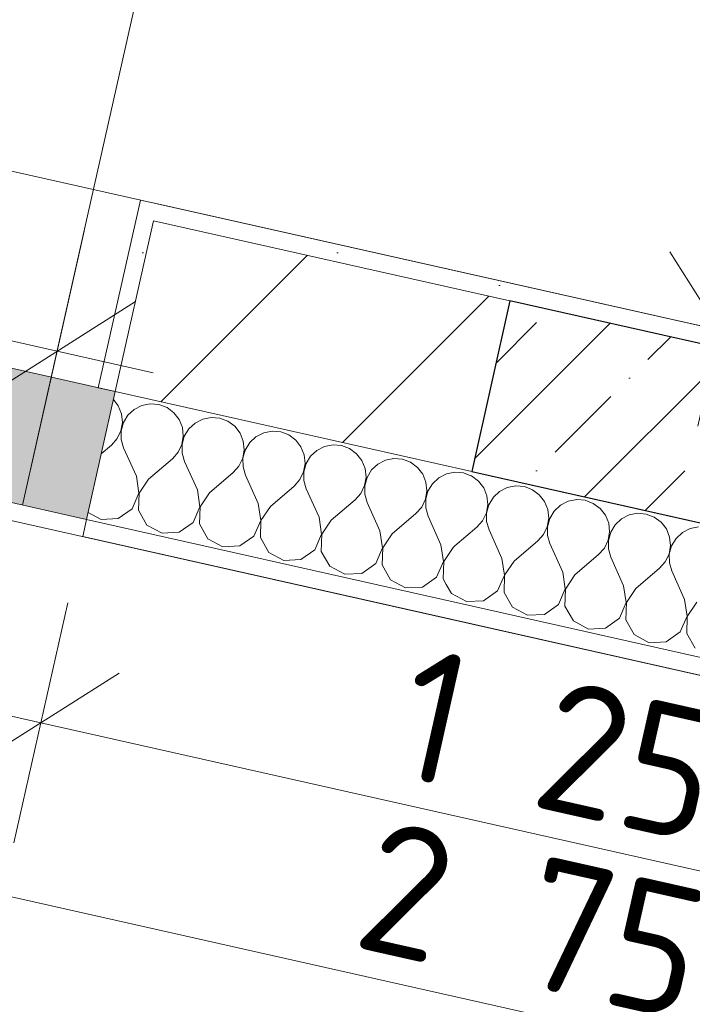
# Model space of a CAD drawing. Header units: millimetres. Extents: x -7218036 to -6972305, y 6116614 to 6334349.
# Tile 50 of 184: x -7176301 to -7175531, y 6135067 to 6136193. Entities that reach past the tile are written whole.
import ezdxf
from ezdxf.enums import TextEntityAlignment as Align

# ---------------------------------------------------------------- set-up
doc = ezdxf.new("R2010")
doc.units = ezdxf.units.MM
doc.header["$MEASUREMENT"] = 0
for name, color, linetype in [('S - квартира_помещение.АР', 7, 'Continuous'), ('АР-Стены_внешние_.АР', 7, 'Continuous'), ('АР-Стены_внутренние_пилоны.АР', 7, 'Continuous'), ('АР-Чертеж-Размеры.АР', 7, 'Continuous')]:
    doc.layers.add(name, color=color, linetype=linetype)
for name, color, linetype, lineweight in [('S - квартира_помещение.АР_Ном._пера__101', 252, 'Continuous', 0), ('АР-Стены_внешние_.АР_Ном._пера__1', 7, 'Continuous', 0), ('АР-Стены_внутренние_пилоны.АР_Ном._пера__1', 7, 'Continuous', 30), ('АР-Чертеж-Размеры.АР_Ном._пера__1', 7, 'Continuous', 0), ('Окна Archicad_Ном._пера__120', 7, 'Continuous', 0), ('Паспорта Зон Archicad_Ном._пера__1', 7, 'Continuous', 0)]:
    doc.layers.add(name, color=color, linetype=linetype, lineweight=lineweight)
doc.styles.add('РЎР“Р•РќР•Р\xa0Р\x98Р\xa0_РЎРўР\x98Р›Р¬_1', font='txt')
doc.styles.add('РЎР“Р•РќР•Р\xa0Р\x98Р\xa0_РЎРўР\x98Р›Р¬_2', font='calibri.ttf')
doc.styles.add('РЎР“Р•РќР•Р\xa0Р\x98Р\xa0_РЎРўР\x98Р›Р¬_5', font='GOST_Common.ttf')
doc.dimstyles.new('СГЕНЕРИР_СТИЛЬ__1', dxfattribs={"dimtxt": 150, "dimasz": 142.5, "dimexe": 0.18, "dimexo": 0.0625, "dimgap": 0, "dimtad": 1, "dimdec": 0, "dimzin": 0, "dimdsep": 46, "dimtxsty": 'РЎР“Р•РќР•Р\xa0Р\x98Р\xa0_РЎРўР\x98Р›Р¬_5', "dimblk": 'ARROWHEAD_6', "dimblk1": 'ARROWHEAD_6', "dimblk2": 'ARROWHEAD_6', "dimcen": 0.09, "dimse1": 1, "dimse2": 1, "dimclrd": 7, "dimclre": 7, "dimclrt": 7, "dimazin": 0, "dimtfac": 1, "dimtdec": 4, "dimtmove": 0, "dimatfit": 3, "dimfxl": 1, "dimtolj": 1, "dimtzin": 0, "dimarcsym": 0})
doc.dimstyles.new('СГЕНЕРИР_СТИЛЬ__2', dxfattribs={"dimtxt": 150, "dimasz": 142.5, "dimexe": 0.18, "dimexo": 0.0625, "dimgap": 0, "dimtad": 1, "dimdec": 0, "dimzin": 0, "dimdsep": 46, "dimtxsty": 'РЎР“Р•РќР•Р\xa0Р\x98Р\xa0_РЎРўР\x98Р›Р¬_5', "dimblk": 'ARROWHEAD_6', "dimblk1": 'ARROWHEAD_6', "dimblk2": 'ARROWHEAD_6', "dimcen": 0.09, "dimse1": 1, "dimse2": 1, "dimclrd": 7, "dimclre": 7, "dimclrt": 7, "dimazin": 0, "dimtfac": 1, "dimtdec": 4, "dimtmove": 2, "dimatfit": 3, "dimfxl": 1, "dimtolj": 1, "dimtzin": 0, "dimarcsym": 0})
pattern_1 = [(45, (-6566190.34, 6563027.8), (-111.369318, 111.369318), [0, -105, 0, -157.5]), (110, (-6565840.34, 6563027.8), (148.001588, 53.868173), [0, -77, 0, -133])]

# ---------------------------------------------------------------- blocks, each defined once
blk = doc.blocks.new('Кухня_2_34_7', base_point=(-7176163.6, 6136654.3))
at = {"layer": 'S - квартира_помещение.АР_Ном._пера__101', "color": 252, "linetype": 'Continuous', "lineweight": 0, "flags": 128}
blk.add_lwpolyline([(-7177122.6, 6139379.9), (-7177801.9, 6136355.2), (-7174650.3, 6135647.4), (-7173971, 6138672)], close=True, dxfattribs=at)
at = {"layer": 'Паспорта Зон Archicad_Ном._пера__1', "color": 7, "lineweight": 0, "style": 'РЎР“Р•РќР•Р\xa0Р\x98Р\xa0_РЎРўР\x98Р›Р¬_1'}
blk.add_attdef('ROOM_NUMBER', text='', height=250, rotation=347.3417, dxfattribs=at).set_placement((-7176147.1, 6137686.9), align=Align.MIDDLE_CENTER)
at = {"layer": 'Паспорта Зон Archicad_Ном._пера__1', "color": 7, "lineweight": 0, "style": 'РЎР“Р•РќР•Р\xa0Р\x98Р\xa0_РЎРўР\x98Р›Р¬_2'}
blk.add_attdef('ROOM_AREA', text='', height=200, rotation=347.3417, dxfattribs=at).set_placement((-7174682.9, 6135924.7), align=Align.MIDDLE_RIGHT)
blk = doc.blocks.new('Лоджия_5_35_7', base_point=(-7177411.1, 6136147.5))
at = {"layer": 'S - квартира_помещение.АР_Ном._пера__101', "color": 252, "linetype": 'Continuous', "lineweight": 0, "flags": 128}
blk.add_lwpolyline([(-7175009, 6135328.2), (-7177692.2, 6135930.8), (-7177911.4, 6134955.1), (-7175228.1, 6134352.5)], close=True, dxfattribs=at)
at = {"layer": 'Паспорта Зон Archicad_Ном._пера__1', "color": 7, "lineweight": 0, "style": 'РЎР“Р•РќР•Р\xa0Р\x98Р\xa0_РЎРўР\x98Р›Р¬_2'}
blk.add_attdef('ROOM_CALC_AREA', text='', height=200, rotation=347.3417, dxfattribs=at).set_placement((-7175495, 6134846.4), align=Align.MIDDLE_RIGHT)
at = {"layer": 'Паспорта Зон Archicad_Ном._пера__1', "color": 7, "lineweight": 0, "style": 'РЎР“Р•РќР•Р\xa0Р\x98Р\xa0_РЎРўР\x98Р›Р¬_1'}
blk.add_attdef('ROOM_NUMBER', text='', height=250, rotation=347.3417, dxfattribs=at).set_placement((-7176696.9, 6135057.1), align=Align.MIDDLE_CENTER)
blk = doc.blocks.new('*X567', base_point=(-6566190.3, 6562677.8))
at = {"layer": 'АР-Стены_внешние_.АР_Ном._пера__1', "color": 7, "linetype": 'Continuous', "lineweight": 0}
for p, q in [((-7176188, 6135751.7), (-7176193.5, 6135758.8)), ((-7176161, 6135752), (-7176169.7, 6135747.6)), ((-7176151.3, 6135753.9), (-7176161, 6135752)), ((-7176141.5, 6135753.1), (-7176151.3, 6135753.9)), ((-7176132.2, 6135749.7), (-7176141.5, 6135753.1)), ((-7176184.3, 6135742.5), (-7176188, 6135751.7)), ((-7176183.3, 6135732.7), (-7176184.3, 6135742.5)), ((-7176177, 6135740.9), (-7176182.1, 6135732.4)), ((-7176169.7, 6135747.6), (-7176177, 6135740.9)), ((-7176124.3, 6135743.8), (-7176132.2, 6135749.7)), ((-7176118.3, 6135736), (-7176124.3, 6135743.8)), ((-7176185, 6135723), (-7176183.3, 6135732.7)), ((-7176182.1, 6135732.4), (-7176184.7, 6135722.9)), ((-7176114.6, 6135726.9), (-7176118.3, 6135736)), ((-7176100, 6135731.9), (-7176107.3, 6135725.2)), ((-7176091.3, 6135736.4), (-7176100, 6135731.9)), ((-7176081.6, 6135738.3), (-7176091.3, 6135736.4)), ((-7176071.8, 6135737.5), (-7176081.6, 6135738.3)), ((-7176062.6, 6135734), (-7176071.8, 6135737.5)), ((-7176054.6, 6135728.2), (-7176062.6, 6135734)), ((-7176189.3, 6135714.1), (-7176185, 6135723)), ((-7176184.7, 6135722.9), (-7176184.6, 6135713.1)), ((-7176113.6, 6135717.1), (-7176114.6, 6135726.9)), ((-7176107.3, 6135725.2), (-7176112.4, 6135716.8)), ((-7176048.6, 6135720.4), (-7176054.6, 6135728.2)), ((-7176044.9, 6135711.2), (-7176048.6, 6135720.4)), ((-7176021.6, 6135720.7), (-7176030.4, 6135716.3)), ((-7176011.9, 6135722.6), (-7176021.6, 6135720.7)), ((-7176002.1, 6135721.8), (-7176011.9, 6135722.6)), ((-7175992.9, 6135718.4), (-7176002.1, 6135721.8)), ((-7175984.9, 6135712.5), (-7175992.9, 6135718.4)), ((-7176195.8, 6135706.8), (-7176189.3, 6135714.1)), ((-7176184.6, 6135713.1), (-7176181.9, 6135703.6)), ((-7176119.6, 6135698.5), (-7176115.3, 6135707.4)), ((-7176115.3, 6135707.4), (-7176113.6, 6135717.1)), ((-7176112.4, 6135716.8), (-7176115, 6135707.3)), ((-7176115, 6135707.3), (-7176114.9, 6135697.4)), ((-7176043.9, 6135701.4), (-7176044.9, 6135711.2)), ((-7176037.6, 6135709.6), (-7176042.7, 6135701.1)), ((-7176030.4, 6135716.3), (-7176037.6, 6135709.6)), ((-7175978.9, 6135704.7), (-7175984.9, 6135712.5)), ((-7175942.2, 6135707), (-7175951.9, 6135705.1)), ((-7175932.4, 6135706.2), (-7175942.2, 6135707)), ((-7176207.4, 6135696.9), (-7176195.8, 6135706.8)), ((-7176167.2, 6135671.1), (-7176181.9, 6135703.6)), ((-7176126.1, 6135691.1), (-7176119.6, 6135698.5)), ((-7176114.9, 6135697.4), (-7176112.2, 6135688)), ((-7176045.6, 6135691.7), (-7176043.9, 6135701.4)), ((-7176042.7, 6135701.1), (-7176045.3, 6135691.6)), ((-7175975.2, 6135695.6), (-7175978.9, 6135704.7)), ((-7175960.7, 6135700.6), (-7175967.9, 6135693.9)), ((-7175951.9, 6135705.1), (-7175960.7, 6135700.6)), ((-7175923.2, 6135702.7), (-7175932.4, 6135706.2)), ((-7175915.2, 6135696.9), (-7175923.2, 6135702.7)), ((-7175909.2, 6135689.1), (-7175915.2, 6135696.9)), ((-7176153.3, 6135667.9), (-7176126.1, 6135691.1)), ((-7176097.5, 6135655.4), (-7176112.2, 6135688)), ((-7176049.9, 6135682.8), (-7176045.6, 6135691.7)), ((-7176045.3, 6135691.6), (-7176045.2, 6135681.8)), ((-7175975.9, 6135676.1), (-7175974.2, 6135685.8)), ((-7175973, 6135685.5), (-7175975.6, 6135676)), ((-7175974.2, 6135685.8), (-7175975.2, 6135695.6)), ((-7175967.9, 6135693.9), (-7175973, 6135685.5)), ((-7175905.5, 6135679.9), (-7175909.2, 6135689.1)), ((-7175891, 6135685), (-7175898.2, 6135678.3)), ((-7175882.2, 6135689.4), (-7175891, 6135685)), ((-7175872.5, 6135691.3), (-7175882.2, 6135689.4)), ((-7175862.7, 6135690.5), (-7175872.5, 6135691.3)), ((-7175853.5, 6135687.1), (-7175862.7, 6135690.5)), ((-7175845.5, 6135681.2), (-7175853.5, 6135687.1)), ((-7176083.6, 6135652.3), (-7176056.4, 6135675.5)), ((-7176056.4, 6135675.5), (-7176049.9, 6135682.8)), ((-7176045.2, 6135681.8), (-7176042.5, 6135672.3)), ((-7175980.2, 6135667.2), (-7175975.9, 6135676.1)), ((-7175975.6, 6135676), (-7175975.6, 6135666.1)), ((-7175904.5, 6135670.1), (-7175905.5, 6135679.9)), ((-7175898.2, 6135678.3), (-7175903.3, 6135669.8)), ((-7175839.5, 6135673.4), (-7175845.5, 6135681.2)), ((-7175835.9, 6135664.3), (-7175839.5, 6135673.4)), ((-7175812.5, 6135673.8), (-7175821.3, 6135669.3)), ((-7175802.8, 6135675.7), (-7175812.5, 6135673.8)), ((-7175793, 6135674.9), (-7175802.8, 6135675.7)), ((-7175784.7, 6135671.7), (-7175793, 6135674.9)), ((-7176164.4, 6135651.8), (-7176167.2, 6135671.1)), ((-7176153.3, 6135667.9), (-7176164.1, 6135651.7)), ((-7176027.8, 6135639.8), (-7176042.5, 6135672.3)), ((-7175986.7, 6135659.8), (-7175980.2, 6135667.2)), ((-7175975.6, 6135666.1), (-7175972.8, 6135656.7)), ((-7175906.2, 6135660.4), (-7175904.5, 6135670.1)), ((-7175903.3, 6135669.8), (-7175905.9, 6135660.3)), ((-7175834.8, 6135654.5), (-7175835.9, 6135664.3)), ((-7175828.5, 6135662.6), (-7175833.6, 6135654.2)), ((-7175821.3, 6135669.3), (-7175828.5, 6135662.6)), ((-7176172.1, 6135633.8), (-7176164.4, 6135651.8)), ((-7176164.1, 6135651.7), (-7176164.8, 6135632.2)), ((-7176094.7, 6135636.1), (-7176097.5, 6135655.4)), ((-7176083.6, 6135652.3), (-7176094.4, 6135636)), ((-7176013.9, 6135636.6), (-7175986.7, 6135659.8)), ((-7175958.1, 6135624.1), (-7175972.8, 6135656.7)), ((-7175917, 6135644.2), (-7175910.5, 6135651.5)), ((-7175910.5, 6135651.5), (-7175906.2, 6135660.4)), ((-7175905.9, 6135660.3), (-7175905.9, 6135650.5)), ((-7175836.5, 6135644.7), (-7175834.8, 6135654.5)), ((-7175833.6, 6135654.2), (-7175836.2, 6135644.7)), ((-7176025, 6135620.4), (-7176027.8, 6135639.8)), ((-7175944.2, 6135621), (-7175917, 6135644.2)), ((-7175905.9, 6135650.5), (-7175903.1, 6135641)), ((-7175888.5, 6135608.5), (-7175903.1, 6135641)), ((-7175840.8, 6135635.9), (-7175836.5, 6135644.7)), ((-7175836.2, 6135644.7), (-7175836.2, 6135634.8)), ((-7176222.5, 6135629.7), (-7176207.6, 6135621.6)), ((-7176188.1, 6135622.7), (-7176172.1, 6135633.8)), ((-7176164.8, 6135632.2), (-7176155.1, 6135615.2)), ((-7176102.4, 6135618.2), (-7176094.7, 6135636.1)), ((-7176094.4, 6135636), (-7176095.1, 6135616.5)), ((-7176013.9, 6135636.6), (-7176024.7, 6135620.4)), ((-7175874.5, 6135605.3), (-7175847.3, 6135628.5)), ((-7175847.3, 6135628.5), (-7175840.8, 6135635.9)), ((-7175836.2, 6135634.8), (-7175833.4, 6135625.4)), ((-7176207.6, 6135621.6), (-7176188.1, 6135622.7)), ((-7176118.4, 6135607), (-7176102.4, 6135618.2)), ((-7176032.7, 6135602.5), (-7176025, 6135620.4)), ((-7176024.7, 6135620.4), (-7176025.4, 6135600.9)), ((-7175955.3, 6135604.8), (-7175958.1, 6135624.1)), ((-7175944.2, 6135621), (-7175955, 6135604.7)), ((-7175818.8, 6135592.8), (-7175833.4, 6135625.4)), ((-7176155.1, 6135615.2), (-7176137.9, 6135605.9)), ((-7176137.9, 6135605.9), (-7176118.4, 6135607)), ((-7176095.1, 6135616.5), (-7176085.4, 6135599.6)), ((-7175885.6, 6135589.1), (-7175888.5, 6135608.5)), ((-7176085.4, 6135599.6), (-7176068.2, 6135590.3)), ((-7176048.7, 6135591.4), (-7176032.7, 6135602.5)), ((-7176025.4, 6135600.9), (-7176015.7, 6135583.9)), ((-7175963, 6135586.9), (-7175955.3, 6135604.8)), ((-7175955, 6135604.7), (-7175955.7, 6135585.2)), ((-7175874.5, 6135605.3), (-7175885.3, 6135589.1)), ((-7176068.2, 6135590.3), (-7176048.7, 6135591.4)), ((-7176015.7, 6135583.9), (-7175998.5, 6135574.6)), ((-7175979.1, 6135575.7), (-7175963, 6135586.9)), ((-7175955.7, 6135585.2), (-7175946, 6135568.3)), ((-7175893.4, 6135571.2), (-7175885.6, 6135589.1)), ((-7175885.3, 6135589.1), (-7175886, 6135569.6)), ((-7175815.9, 6135573.5), (-7175818.8, 6135592.8)), ((-7175804.8, 6135589.7), (-7175815.6, 6135573.4)), ((-7175804.8, 6135589.7), (-7175802.7, 6135591.5)), ((-7175998.5, 6135574.6), (-7175979.1, 6135575.7)), ((-7175823.7, 6135555.6), (-7175815.9, 6135573.5)), ((-7175815.6, 6135573.4), (-7175816.3, 6135553.9)), ((-7175946, 6135568.3), (-7175928.8, 6135559)), ((-7175909.4, 6135560), (-7175893.4, 6135571.2)), ((-7175886, 6135569.6), (-7175876.3, 6135552.6)), ((-7175928.8, 6135559), (-7175909.4, 6135560)), ((-7175876.3, 6135552.6), (-7175859.2, 6135543.3)), ((-7175839.7, 6135544.4), (-7175823.7, 6135555.6)), ((-7175816.3, 6135553.9), (-7175812.6, 6135547.4)), ((-7175859.2, 6135543.3), (-7175839.7, 6135544.4))]:
    blk.add_line(p, q, dxfattribs=at)
blk = doc.blocks.new('Балконный Блок 01 23[18]_7', base_point=(-6566190.3, 6562677.8))
at = {"layer": 'Окна Archicad_Ном._пера__120', "linetype": 'Continuous', "lineweight": 0, "true_color": 0xffffff}
blk.add_hatch(color=7, dxfattribs=at).paths.add_polyline_path([(-7177687.9, 6135950.4), (-7176224.3, 6135621.7), (-7176191.4, 6135768), (-7177655, 6136096.7)])
at = {"layer": 'Окна Archicad_Ном._пера__120', "color": 7, "linetype": 'Continuous', "lineweight": 0}
for p, q in [((-7176264.6, 6135784.4), (-7176133, 6136370.4)), ((-7177655, 6136096.7), (-7176191.4, 6135768)), ((-7177687.9, 6135950.4), (-7176224.3, 6135621.7)), ((-7176297.5, 6135638.1), (-7176264.6, 6135784.4)), ((-7176224.3, 6135621.7), (-7176191.4, 6135768)), ((-7176224.3, 6135621.7), (-7176191.4, 6135768)), ((-7176191.4, 6135768), (-7176211, 6135772.4))]:
    blk.add_line(p, q, dxfattribs=at)
blk.add_arc((-7176264.6, 6135784.4), 600.5, 77.3417, 167.3417, dxfattribs=at)
blk = doc.blocks.new('Стена_150_7', base_point=(-7177798.9, 6136231.5))
at = {"layer": 'АР-Стены_внешние_.АР', "linetype": 'Continuous', "lineweight": 0, "true_color": 0x000000}
h = blk.add_hatch(dxfattribs=at)
h.set_pattern_fill('ШТУКАТУРКА__ГИПС_01_0007', color=18, style=0, pattern_type=2)
h.set_pattern_definition(pattern_1)
h.paths.add_polyline_path([(-7176211, 6135772.4), (-7176191.4, 6135768), (-7176147.6, 6135963.2), (-7176143.2, 6135982.7), (-7176162.7, 6135987)])
h = blk.add_hatch(dxfattribs=at)
h.set_pattern_fill('ШТУКАТУРКА__ГИПС_01_0007', color=18, style=0, pattern_type=2)
h.set_pattern_definition(pattern_1)
h.paths.add_polyline_path([(-7176147.6, 6135963.2), (-7175739.8, 6135871.6), (-7175735.4, 6135891.1), (-7176143.2, 6135982.7)])
h = blk.add_hatch(dxfattribs=at)
h.set_pattern_fill('БЛОКИ_БЕТОННЫЕ_ЭФФЕКТИВН_76', color=18, style=0, pattern_type=2)
h.set_pattern_definition([(45, (-6566190.34, 6562677.8), (-127.27922, 127.27922), [])])
h.paths.add_polyline_path([(-7176147.6, 6135963.2), (-7176191.4, 6135768), (-7175783.6, 6135676.4), (-7175739.8, 6135871.6)])
h = blk.add_hatch(dxfattribs=at)
h.set_pattern_fill('ШТУКАТУРКА__ГИПС_01_0007', color=18, style=0, pattern_type=2)
h.set_pattern_definition(pattern_1)
h.paths.add_polyline_path([(-7176228.7, 6135602.1), (-7175820.9, 6135510.6), (-7175816.5, 6135530.1), (-7176224.3, 6135621.7)])
at = {"layer": 'АР-Стены_внешние_.АР_Ном._пера__1', "color": 7, "linetype": 'Continuous', "lineweight": 0}
for p, q in [((-7176162.7, 6135987), (-7176211, 6135772.4)), ((-7176143.2, 6135982.7), (-7176162.7, 6135987)), ((-7176224.3, 6135621.7), (-7176191.4, 6135768)), ((-7176191.4, 6135768), (-7176211, 6135772.4)), ((-7176224.3, 6135621.7), (-7176228.7, 6135602.1)), ((-7176224.3, 6135621.7), (-7175816.5, 6135530.1))]:
    blk.add_line(p, q, dxfattribs=at)
at = {"layer": 'АР-Стены_внешние_.АР_Ном._пера__1', "color": 7, "linetype": 'Continuous', "lineweight": 15}
for p, q in [((-7176191.4, 6135768), (-7176147.6, 6135963.2)), ((-7175739.8, 6135871.6), (-7176147.6, 6135963.2)), ((-7176191.4, 6135768), (-7175783.6, 6135676.4))]:
    blk.add_line(p, q, dxfattribs=at)
at = {"layer": 'АР-Стены_внешние_.АР_Ном._пера__1', "color": 7, "linetype": 'Continuous', "lineweight": 0, "flags": 128}
for points in [[(-7175735.4, 6135891.1), (-7176143.2, 6135982.7)], [(-7176228.7, 6135602.1), (-7175820.9, 6135510.6)]]:
    blk.add_lwpolyline(points, dxfattribs=at)
at = {"layer": 'АР-Стены_внешние_.АР', "color": 7, "lineweight": 0}
blk.add_blockref('*X567', (-6566190.3, 6562677.8), dxfattribs=at)
at = {"layer": 'Окна Archicad_Ном._пера__120', "color": 7, "linetype": 'Continuous', "lineweight": 0}
blk.add_blockref('Балконный Блок 01 23[18]_7', (-6566190.3, 6562677.8), dxfattribs=at)
blk = doc.blocks.new('Стена_269_7', base_point=(-7174559.5, 6135504))
at = {"layer": 'АР-Стены_внешние_.АР', "linetype": 'Continuous', "lineweight": 0, "true_color": 0x000000}
h = blk.add_hatch(dxfattribs=at)
h.set_pattern_fill('ШТУКАТУРКА__ГИПС_01_0007', color=18, style=0, pattern_type=2)
h.set_pattern_definition(pattern_1)
h.paths.add_polyline_path([(-7174650.3, 6135647.4), (-7175735.4, 6135891.1), (-7175739.8, 6135871.6), (-7174654.7, 6135627.8)])
h = blk.add_hatch(dxfattribs=at)
h.set_pattern_fill('ЖЕЛЕЗОБЕТОН__PROJECT__0007', color=18, style=0, pattern_type=2)
h.set_pattern_definition([(45, (-6566190.34, 6562677.8), (-84.852814, 84.852814), []), (45, (-6566232.77, 6562720.22), (-84.852814, 84.852814), [90, -30, 0, -30])])
h.paths.add_polyline_path([(-7174654.7, 6135627.8), (-7175739.8, 6135871.6), (-7175783.6, 6135676.4), (-7174698.5, 6135432.7)])
at = {"layer": 'АР-Стены_внешние_.АР_Ном._пера__1', "color": 7, "linetype": 'Continuous', "lineweight": 30}
blk.add_line((-7174654.7, 6135627.8), (-7175739.8, 6135871.6), dxfattribs=at)
at = {"layer": 'АР-Стены_внешние_.АР_Ном._пера__1', "color": 7, "linetype": 'Continuous', "lineweight": 0, "flags": 128}
blk.add_lwpolyline([(-7174650.3, 6135647.4), (-7175735.4, 6135891.1)], dxfattribs=at)
at = {"layer": 'АР-Стены_внешние_.АР_Ном._пера__1', "color": 7, "linetype": 'Continuous', "lineweight": 30, "flags": 128}
for points in [[(-7175739.8, 6135871.6), (-7175783.6, 6135676.4)], [(-7175783.6, 6135676.4), (-7174698.5, 6135432.7)]]:
    blk.add_lwpolyline(points, dxfattribs=at)
blk = doc.blocks.new('*X770', base_point=(-6566190.3, 6562677.8))
at = {"layer": 'АР-Стены_внутренние_пилоны.АР_Ном._пера__1', "color": 7, "linetype": 'Continuous', "lineweight": 0}
for p, q in [((-7175783.8, 6135671.4), (-7175784.7, 6135671.7)), ((-7175775.9, 6135665.5), (-7175783.8, 6135671.4)), ((-7175769.8, 6135657.8), (-7175775.9, 6135665.5)), ((-7175766.2, 6135648.6), (-7175769.8, 6135657.8)), ((-7175751.6, 6135653.7), (-7175758.8, 6135647)), ((-7175742.8, 6135658.1), (-7175751.6, 6135653.7)), ((-7175733.1, 6135660), (-7175742.8, 6135658.1)), ((-7175723.3, 6135659.2), (-7175733.1, 6135660)), ((-7175714.1, 6135655.7), (-7175723.3, 6135659.2)), ((-7175706.2, 6135649.9), (-7175714.1, 6135655.7)), ((-7175765.1, 6135638.8), (-7175766.2, 6135648.6)), ((-7175758.8, 6135647), (-7175763.9, 6135638.5)), ((-7175700.1, 6135642.1), (-7175706.2, 6135649.9)), ((-7175696.5, 6135633), (-7175700.1, 6135642.1)), ((-7175673.1, 6135642.5), (-7175681.9, 6135638)), ((-7175663.4, 6135644.4), (-7175673.1, 6135642.5)), ((-7175653.6, 6135643.6), (-7175663.4, 6135644.4)), ((-7175644.4, 6135640.1), (-7175653.6, 6135643.6)), ((-7175636.5, 6135634.2), (-7175644.4, 6135640.1)), ((-7175771.1, 6135620.2), (-7175766.8, 6135629.1)), ((-7175766.8, 6135629.1), (-7175765.1, 6135638.8)), ((-7175763.9, 6135638.5), (-7175766.5, 6135629)), ((-7175766.5, 6135629), (-7175766.5, 6135619.2)), ((-7175695.4, 6135623.2), (-7175696.5, 6135633)), ((-7175689.1, 6135631.3), (-7175694.2, 6135622.9)), ((-7175681.9, 6135638), (-7175689.1, 6135631.3)), ((-7175630.4, 6135626.4), (-7175636.5, 6135634.2)), ((-7175593.7, 6135628.7), (-7175603.4, 6135626.8)), ((-7175583.9, 6135627.9), (-7175593.7, 6135628.7)), ((-7175777.7, 6135612.9), (-7175771.1, 6135620.2)), ((-7175766.5, 6135619.2), (-7175763.7, 6135609.7)), ((-7175697.1, 6135613.4), (-7175695.4, 6135623.2)), ((-7175694.2, 6135622.9), (-7175696.9, 6135613.4)), ((-7175626.8, 6135617.3), (-7175630.4, 6135626.4)), ((-7175625.8, 6135607.5), (-7175626.8, 6135617.3)), ((-7175612.2, 6135622.3), (-7175619.4, 6135615.6)), ((-7175603.4, 6135626.8), (-7175612.2, 6135622.3)), ((-7175574.7, 6135624.4), (-7175583.9, 6135627.9)), ((-7175566.8, 6135618.6), (-7175574.7, 6135624.4)), ((-7175560.8, 6135610.8), (-7175566.8, 6135618.6)), ((-7175802.7, 6135591.5), (-7175777.7, 6135612.9)), ((-7175749.1, 6135577.1), (-7175763.7, 6135609.7)), ((-7175701.4, 6135604.6), (-7175697.1, 6135613.4)), ((-7175696.9, 6135613.4), (-7175696.8, 6135603.5)), ((-7175627.4, 6135597.8), (-7175625.8, 6135607.5)), ((-7175624.5, 6135607.2), (-7175627.2, 6135597.7)), ((-7175619.4, 6135615.6), (-7175624.5, 6135607.2)), ((-7175557.1, 6135601.6), (-7175560.8, 6135610.8)), ((-7175542.5, 6135606.7), (-7175549.7, 6135600)), ((-7175533.7, 6135611.2), (-7175542.5, 6135606.7)), ((-7175524.1, 6135613.1), (-7175533.7, 6135611.2)), ((-7175735.1, 6135574), (-7175708, 6135597.2)), ((-7175708, 6135597.2), (-7175701.4, 6135604.6)), ((-7175696.8, 6135603.5), (-7175694, 6135594.1)), ((-7175631.7, 6135588.9), (-7175627.4, 6135597.8)), ((-7175627.2, 6135597.7), (-7175627.1, 6135587.9)), ((-7175556.1, 6135591.8), (-7175557.1, 6135601.6)), ((-7175549.7, 6135600), (-7175554.8, 6135591.6)), ((-7175679.4, 6135561.5), (-7175694, 6135594.1)), ((-7175638.3, 6135581.5), (-7175631.7, 6135588.9)), ((-7175627.1, 6135587.9), (-7175624.3, 6135578.4)), ((-7175557.8, 6135582.1), (-7175556.1, 6135591.8)), ((-7175554.8, 6135591.6), (-7175557.5, 6135582.1)), ((-7175746.2, 6135557.8), (-7175749.1, 6135577.1)), ((-7175735.1, 6135574), (-7175745.9, 6135557.8)), ((-7175665.4, 6135558.4), (-7175638.3, 6135581.5)), ((-7175609.7, 6135545.8), (-7175624.3, 6135578.4)), ((-7175568.6, 6135565.9), (-7175562, 6135573.3)), ((-7175562, 6135573.3), (-7175557.8, 6135582.1)), ((-7175557.5, 6135582.1), (-7175557.4, 6135572.2)), ((-7175557.4, 6135572.2), (-7175554.6, 6135562.8)), ((-7175676.5, 6135542.2), (-7175679.4, 6135561.5)), ((-7175595.7, 6135542.7), (-7175568.6, 6135565.9)), ((-7175540, 6135530.2), (-7175554.6, 6135562.8)), ((-7175754, 6135539.9), (-7175746.2, 6135557.8)), ((-7175745.9, 6135557.8), (-7175746.6, 6135538.3)), ((-7175665.4, 6135558.4), (-7175676.3, 6135542.1)), ((-7175812.6, 6135547.4), (-7175806.6, 6135537)), ((-7175770, 6135528.7), (-7175754, 6135539.9)), ((-7175746.6, 6135538.3), (-7175736.9, 6135521.3)), ((-7175684.3, 6135524.3), (-7175676.5, 6135542.2)), ((-7175676.3, 6135542.1), (-7175676.9, 6135522.6)), ((-7175606.8, 6135526.5), (-7175609.7, 6135545.8)), ((-7175595.7, 6135542.7), (-7175606.6, 6135526.5)), ((-7175806.6, 6135537), (-7175789.5, 6135527.7)), ((-7175789.5, 6135527.7), (-7175770, 6135528.7)), ((-7175537.2, 6135510.9), (-7175540, 6135530.2)), ((-7175526, 6135527.1), (-7175536.9, 6135510.8)), ((-7175736.9, 6135521.3), (-7175719.8, 6135512)), ((-7175700.3, 6135513.1), (-7175684.3, 6135524.3)), ((-7175676.9, 6135522.6), (-7175667.2, 6135505.7)), ((-7175614.6, 6135508.6), (-7175606.8, 6135526.5)), ((-7175606.6, 6135526.5), (-7175607.2, 6135507)), ((-7175719.8, 6135512), (-7175700.3, 6135513.1)), ((-7175667.2, 6135505.7), (-7175650.1, 6135496.3)), ((-7175630.6, 6135497.4), (-7175614.6, 6135508.6)), ((-7175607.2, 6135507), (-7175597.5, 6135490)), ((-7175544.9, 6135493), (-7175537.2, 6135510.9)), ((-7175536.9, 6135510.8), (-7175537.5, 6135491.3)), ((-7175650.1, 6135496.3), (-7175630.6, 6135497.4)), ((-7175560.9, 6135481.8), (-7175544.9, 6135493)), ((-7175597.5, 6135490), (-7175580.4, 6135480.7)), ((-7175580.4, 6135480.7), (-7175560.9, 6135481.8)), ((-7175537.5, 6135491.3), (-7175527.8, 6135474.4))]:
    blk.add_line(p, q, dxfattribs=at)
blk = doc.blocks.new('Стена_270_7', base_point=(-7175783.6, 6135676.4))
at = {"layer": 'АР-Стены_внутренние_пилоны.АР', "linetype": 'Continuous', "lineweight": 0, "true_color": 0x000000}
h = blk.add_hatch(dxfattribs=at)
h.set_pattern_fill('ШТУКАТУРКА__ГИПС_01_0007', color=18, style=0, pattern_type=2)
h.set_pattern_definition(pattern_1)
h.paths.add_polyline_path([(-7175820.9, 6135510.6), (-7175009, 6135328.2), (-7175004.6, 6135347.7), (-7175816.5, 6135530.1)])
at = {"layer": 'АР-Стены_внутренние_пилоны.АР_Ном._пера__1', "color": 7, "linetype": 'Continuous', "lineweight": 0}
blk.add_line((-7175816.5, 6135530.1), (-7175004.6, 6135347.7), dxfattribs=at)
at = {"layer": 'АР-Стены_внутренние_пилоны.АР_Ном._пера__1', "color": 7, "linetype": 'Continuous', "lineweight": 0, "flags": 128}
for points in [[(-7174971.7, 6135494.1), (-7175783.6, 6135676.4)], [(-7175820.9, 6135510.6), (-7175009, 6135328.2)]]:
    blk.add_lwpolyline(points, dxfattribs=at)
at = {"layer": 'АР-Стены_внутренние_пилоны.АР', "color": 7, "lineweight": 0}
blk.add_blockref('*X770', (-6566190.3, 6562677.8), dxfattribs=at)
blk = doc.blocks.new('*D1027', base_point=(-6566190.3, 6562677.8))
at = {"layer": 'АР-Чертеж-Размеры.АР_Ном._пера__1', "color": 7, "linetype": 'Continuous', "lineweight": 0, "transparency": 16777216}
for p, q in [((-7176366.2, 6135332.3), (-7176186.9, 6135445.8)), ((-7175056.8, 6135115.1), (-7176276.6, 6135389)), ((-7175026, 6135252.3), (-7175087.7, 6134977.9)), ((-7175146.5, 6135058.4), (-7174967.2, 6135171.8)), ((-7174947.1, 6135090.4), (-7175056.8, 6135115.1))]:
    blk.add_line(p, q, dxfattribs=at)
at = {"layer": 'АР-Чертеж-Размеры.АР_Ном._пера__1', "color": 7, "lineweight": 0, "transparency": 16777216, "insert": (-7175878, 6135330.3), "char_height": 150, "attachment_point": 7, "rotation": 347.3417, "style": 'РЎР“Р•РќР•Р\xa0Р\x98Р\xa0_РЎРўР\x98Р›Р¬_5'}
blk.add_mtext('\\A1;{\\pql;\\fGOST Common|b0|i0|c204|p0;\\W1.000000;1\xa0250}', dxfattribs=at)
blk = doc.blocks.new('ARROWHEAD_6')
at = {"color": 0, "linetype": 'Continuous', "lineweight": 0}
for p, q in [((-0.5, -0.5), (0.5, 0.5)), ((0, 0), (-1, 0))]:
    blk.add_line(p, q, dxfattribs=at)
blk = doc.blocks.new('*D1028', base_point=(-6566190.3, 6562677.8))
at = {"layer": 'АР-Чертеж-Размеры.АР_Ном._пера__1', "color": 7, "linetype": 'Continuous', "lineweight": 0, "transparency": 16777216}
for p, q in [((-7177709.3, 6135854.9), (-7177770.9, 6135580.5)), ((-7177650.5, 6135774.5), (-7177829.7, 6135661)), ((-7177740.1, 6135717.7), (-7177849.9, 6135742.4)), ((-7176276.6, 6135389), (-7177740.1, 6135717.7)), ((-7176245.7, 6135526.2), (-7176307.4, 6135251.8)), ((-7176366.2, 6135332.3), (-7176186.9, 6135445.8)), ((-7175056.8, 6135115.1), (-7176276.6, 6135389))]:
    blk.add_line(p, q, dxfattribs=at)
at = {"layer": 'АР-Чертеж-Размеры.АР_Ном._пера__1', "color": 7, "lineweight": 0, "transparency": 16777216, "insert": (-7177219.6, 6135631.6), "char_height": 150, "attachment_point": 7, "rotation": 347.3417, "style": 'РЎР“Р•РќР•Р\xa0Р\x98Р\xa0_РЎРўР\x98Р›Р¬_5'}
blk.add_mtext('\\A1;{\\pql;\\fGOST Common|b0|i0|c204|p0;\\W1.000000;1\xa0500}', dxfattribs=at)
blk = doc.blocks.new('*D1053', base_point=(-6566190.3, 6562677.8))
at = {"layer": 'АР-Чертеж-Размеры.АР_Ном._пера__1', "color": 7, "linetype": 'Continuous', "lineweight": 0, "transparency": 16777216}
for p, q in [((-7174820.9, 6138862.8), (-7174796.2, 6138972.6)), ((-7174764.1, 6138773.2), (-7174877.6, 6138952.4)), ((-7174683.7, 6138832), (-7174958.1, 6138893.6)), ((-7175500.2, 6135838.3), (-7174820.9, 6138862.8)), ((-7175557, 6135927.9), (-7175443.5, 6135748.6)), ((-7175363, 6135807.4), (-7175637.4, 6135869.1)), ((-7175524.9, 6135728.5), (-7175500.2, 6135838.3))]:
    blk.add_line(p, q, dxfattribs=at)
at = {"layer": 'АР-Чертеж-Размеры.АР_Ном._пера__1', "color": 7, "lineweight": 0, "transparency": 16777216, "insert": (-7175238.8, 6137139.2), "char_height": 150, "attachment_point": 7, "rotation": 77.3404, "style": 'РЎР“Р•РќР•Р\xa0Р\x98Р\xa0_РЎРўР\x98Р›Р¬_5'}
blk.add_mtext('\\A1;{\\pql;\\fGOST Common|b0|i0|c204|p0;\\W1.000000;3\xa0100}', dxfattribs=at)
blk = doc.blocks.new('*D1070', base_point=(-6566190.3, 6562677.8))
at = {"layer": 'АР-Чертеж-Размеры.АР_Ном._пера__1', "color": 7, "linetype": 'Continuous', "lineweight": 0, "transparency": 16777216}
for p, q in [((-7176812.6, 6136082.8), (-7176874.2, 6135808.3)), ((-7176753.8, 6136002.3), (-7176933, 6135888.8)), ((-7176843.4, 6135945.6), (-7176953.1, 6135970.2)), ((-7176258, 6135814.1), (-7176843.4, 6135945.6)), ((-7176227.1, 6135951.3), (-7176288.8, 6135676.9)), ((-7176347.6, 6135757.3), (-7176168.4, 6135870.8)), ((-7176148.2, 6135789.4), (-7176258, 6135814.1))]:
    blk.add_line(p, q, dxfattribs=at)
at = {"layer": 'АР-Чертеж-Размеры.АР_Ном._пера__1', "color": 7, "lineweight": 0, "transparency": 16777216, "insert": (-7176699.3, 6135943.9), "char_height": 150, "attachment_point": 7, "rotation": 347.3417, "style": 'РЎР“Р•РќР•Р\xa0Р\x98Р\xa0_РЎРўР\x98Р›Р¬_5'}
blk.add_mtext('\\A1;{\\pql;\\fGOST Common|b0|i0|c204|p0;\\W1.000000;600}', dxfattribs=at)
blk = doc.blocks.new('*D1239', base_point=(-6566190.3, 6562677.8))
at = {"layer": 'АР-Чертеж-Размеры.АР_Ном._пера__1', "color": 7, "linetype": 'Continuous', "lineweight": 0, "transparency": 16777216}
for p, q in [((-7177753.5, 6135658.2), (-7177815.1, 6135383.8)), ((-7177694.7, 6135577.8), (-7177873.9, 6135464.3)), ((-7177784.3, 6135521), (-7177894, 6135545.7)), ((-7175101, 6134918.4), (-7177784.3, 6135521)), ((-7175070.2, 6135055.6), (-7175131.8, 6134781.2)), ((-7175190.6, 6134861.6), (-7175011.4, 6134975.1)), ((-7174991.2, 6134893.7), (-7175101, 6134918.4))]:
    blk.add_line(p, q, dxfattribs=at)
at = {"layer": 'АР-Чертеж-Размеры.АР_Ном._пера__1', "color": 7, "lineweight": 0, "transparency": 16777216, "insert": (-7175922.5, 6135133.6), "char_height": 150, "attachment_point": 7, "rotation": 347.3417, "style": 'РЎР“Р•РќР•Р\xa0Р\x98Р\xa0_РЎРўР\x98Р›Р¬_5'}
blk.add_mtext('\\A1;{\\pql;\\fGOST Common|b0|i0|c204|p0;\\W1.000000;2\xa0750}', dxfattribs=at)
blk = doc.blocks.new('*D1428', base_point=(-6566190.3, 6562677.8))
at = {"layer": 'АР-Чертеж-Размеры.АР_Ном._пера__1', "color": 7, "linetype": 'Continuous', "lineweight": 0, "transparency": 16777216}
for p, q in [((-7177713.7, 6136747.8), (-7177652.1, 6137022.2)), ((-7177593.3, 6136941.7), (-7177772.5, 6136828.2)), ((-7177792.7, 6136909.6), (-7177682.9, 6136885)), ((-7177682.9, 6136885), (-7174531.3, 6136177.2)), ((-7174562.1, 6136040), (-7174500.5, 6136314.4)), ((-7174620.9, 6136120.4), (-7174441.7, 6136233.9)), ((-7174531.3, 6136177.2), (-7174421.6, 6136152.5))]:
    blk.add_line(p, q, dxfattribs=at)
at = {"layer": 'АР-Чертеж-Размеры.АР_Ном._пера__1', "color": 7, "lineweight": 0, "transparency": 16777216, "insert": (-7176333.2, 6136612.6), "char_height": 150, "attachment_point": 7, "rotation": 347.3417, "style": 'РЎР“Р•РќР•Р\xa0Р\x98Р\xa0_РЎРўР\x98Р›Р¬_5'}
blk.add_mtext('\\A1;{\\pql;\\fGOST Common|b0|i0|c204|p0;\\W1.000000;3\xa0230}', dxfattribs=at)

msp = doc.modelspace()

# ---------------------------------------------------------------- linework, layer by layer
at = {"layer": 'S - квартира_помещение.АР', "color": 254, "linetype": 'Continuous', "lineweight": 0, "true_color": 0xd8d8d8, "flags": 128}
for points in [[(-7177122.6, 6139379.9), (-7177801.9, 6136355.2), (-7174650.3, 6135647.4), (-7173971, 6138672)], [(-7175009, 6135328.2), (-7177692.2, 6135930.8), (-7177911.4, 6134955.1), (-7175228.1, 6134352.5)]]:
    msp.add_lwpolyline(points, close=True, dxfattribs=at)

# ---------------------------------------------------------------- block references
at = {"layer": 'S - квартира_помещение.АР', "color": 7, "linetype": 'Continuous', "lineweight": 0}
for name, p in [('Кухня_2_34_7', (-7176163.6, 6136654.3)), ('Лоджия_5_35_7', (-7177411.1, 6136147.5))]:
    msp.add_blockref(name, p, dxfattribs=at)
at = {"layer": 'АР-Стены_внешние_.АР', "color": 7, "lineweight": 0}
for name, p in [('Стена_150_7', (-7177798.9, 6136231.5)), ('Стена_269_7', (-7174559.5, 6135504))]:
    msp.add_blockref(name, p, dxfattribs=at)
at = {"layer": 'АР-Стены_внутренние_пилоны.АР', "color": 7, "lineweight": 0}
msp.add_blockref('Стена_270_7', (-7175783.6, 6135676.4), dxfattribs=at)

# ---------------------------------------------------------------- dimensions: what is measured, and where the dimension line sits
at = {"layer": 'АР-Чертеж-Размеры.АР', "color": 7, "linetype": 'Continuous', "lineweight": 0}
for base, p1, p2, angle, dimstyle, picture, middle, turn in [((-7174820.9, 6138862.8), (-7175500.2, 6135838.3), (-7175942, 6139114.6), 77.3404, 'СГЕНЕРИР_СТИЛЬ__1', '*D1053', (-7175255.5, 6137406.7), 77.3404), ((-7174531.3, 6136177.2), (-7177330.8, 6138452.9), (-7173878.4, 6139084.3), 347.3417, 'СГЕНЕРИР_СТИЛЬ__1', '*D1428', (-7176065.7, 6136629.4), 347.3417), ((-7176843.4, 6135945.6), (-7176133, 6136370.4), (-7176844.9, 6135938.8), 167.3417, 'СГЕНЕРИР_СТИЛЬ__1', '*D1070', (-7176515.8, 6135979.6), 347.3417), ((-7177740.1, 6135717.7), (-7176143.2, 6135982.7), (-7177744.2, 6135699.2), 167.3417, 'СГЕНЕРИР_СТИЛЬ__1', '*D1028', (-7176952.1, 6135648.4), 347.3417), ((-7176276.6, 6135389), (-7175061, 6135096.6), (-7176143.2, 6135982.7), 167.3417, 'СГЕНЕРИР_СТИЛЬ__1', '*D1027', (-7175610.5, 6135347.1), 347.3417), ((-7177784.3, 6135521), (-7175004.6, 6135347.7), (-7177692.2, 6135930.8), 167.3417, 'СГЕНЕРИР_СТИЛЬ__2', '*D1239', (-7175655, 6135150.4), 347.3417)]:
    dim = msp.add_linear_dim(base=base, p1=p1, p2=p2, angle=angle, dimstyle=dimstyle, dxfattribs=at)
    dim.commit()
    dim.dimension.update_dxf_attribs({"geometry": picture, "text_midpoint": middle, "dimtype": 160, "text_rotation": turn})

doc.saveas('drawing.dxf')
